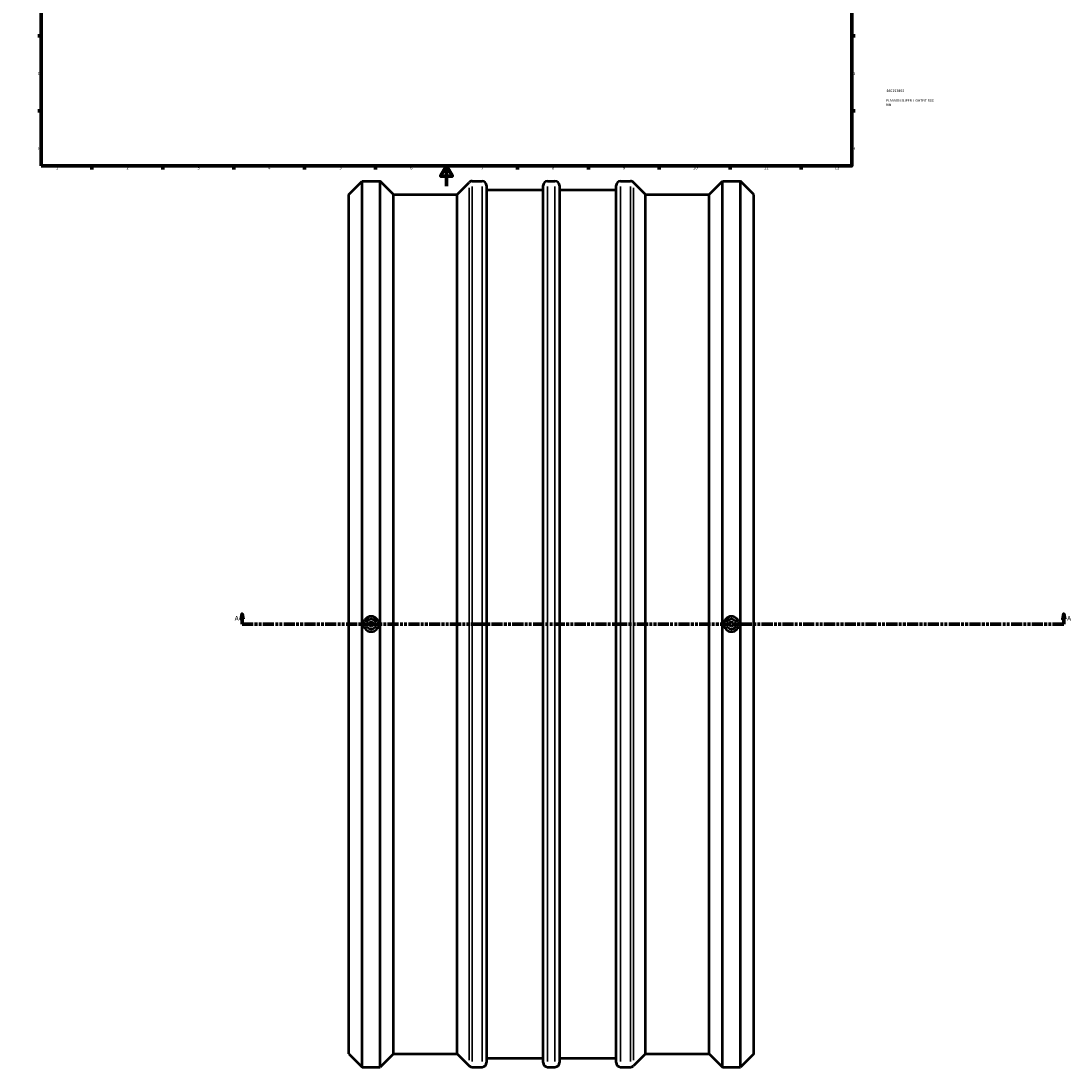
# Model space of a CAD drawing. Header units: millimetres. Extents: x -819 to 1923, y -2121 to 2448.
# Tile 3 of 6: x 0 to 1038, y -871 to 163. Entities that reach past the tile are written whole.
import ezdxf

# ---------------------------------------------------------------- set-up
doc = ezdxf.new("R2010")
doc.units = ezdxf.units.MM
doc.linetypes.add('DOUBLE_DASH_CHAIN', pattern=[1.2403, 0.6614, -0.0827, 0.1654, -0.0827, 0.1654, -0.0827])
for name, color, linetype, lineweight in [('Border (ANSI)', 7, 'Continuous', 70), ('Section Line (ANSI)', 7, 'DOUBLE_DASH_CHAIN', 70), ('Title (ISO)', 7, 'Continuous', 50), ('Visible (ANSI)', 7, 'Continuous', 50), ('Visible Narrow (ANSI)', 7, 'Continuous', 35)]:
    doc.layers.add(name, color=color, linetype=linetype, lineweight=lineweight)
doc.styles.add('Label Text (ANSI)', font='tahoma.ttf')
doc.styles.add('Note Text (ANSI)', font='tahoma.ttf')
doc.styles.add('Note Text (ISO)', font='tahoma.ttf')

# ---------------------------------------------------------------- blocks, each defined once
blk = doc.blocks.new('Borders Default Border')
at = {"layer": 'Border (ANSI)'}
for p, q in [((70.1, 574), (70.1, 577.4)), ((140.2, 574), (140.2, 577.4)), ((210.2, 574), (210.2, 577.4)), ((280.3, 574), (280.3, 577.4)), ((350.4, 574), (350.4, 577.4)), ((490.6, 574), (490.6, 577.4)), ((560.7, 574), (560.7, 577.4)), ((630.8, 574), (630.8, 577.4)), ((700.8, 574), (700.8, 577.4)), ((770.9, 574), (770.9, 577.4)), ((20, 519.7), (16.6, 519.7)), ((821, 519.7), (824.4, 519.7)), ((20, 445.5), (16.6, 445.5)), ((821, 445.5), (824.4, 445.5)), ((20, 371.2), (16.6, 371.2)), ((821, 371.2), (824.4, 371.2)), ((20, 222.7), (16.6, 222.7)), ((821, 222.7), (824.4, 222.7)), ((20, 148.5), (16.6, 148.5)), ((821, 148.5), (824.4, 148.5)), ((20, 74.3), (16.6, 74.3)), ((821, 74.3), (824.4, 74.3)), ((70.1, 20), (70.1, 16.6)), ((140.2, 20), (140.2, 16.6)), ((210.2, 20), (210.2, 16.6)), ((280.3, 20), (280.3, 16.6)), ((350.4, 20), (350.4, 16.6)), ((490.6, 20), (490.6, 16.6)), ((560.7, 20), (560.7, 16.6)), ((630.8, 20), (630.8, 16.6)), ((700.8, 20), (700.8, 16.6)), ((770.9, 20), (770.9, 16.6))]:
    blk.add_line(p, q, dxfattribs=at)
at = {"layer": 'Border (ANSI)', "flags": 128}
for points in [[(420.5, 594), (420.5, 574), (414.7, 584), (426.3, 584), (420.5, 574)], [(20, 20), (20, 574), (821, 574), (821, 20), (20, 20)], [(0, 297), (20, 297), (10, 302.8), (10, 291.2), (20, 297)], [(841, 297), (821, 297), (831, 302.8), (831, 291.2), (821, 297)], [(420.5, 0), (420.5, 20), (414.7, 10), (426.3, 10), (420.5, 20)]]:
    blk.add_lwpolyline(points, dxfattribs=at)
at = {"layer": 'Border (ANSI)', "color": 230, "true_color": 0xff0080, "char_height": 3.05, "attachment_point": 7, "style": 'Note Text (ANSI)'}
for s, insert in [('1', (34.4, 574.4)), ('2', (104.2, 574.4)), ('3', (174.3, 574.3)), ('4', (244.2, 574.4)), ('5', (314.5, 574.3)), ('6', (384.5, 574.3)), ('7', (454.6, 574.4)), ('8', (524.6, 574.3)), ('9', (594.7, 574.3)), ('10', (664, 574.3)), ('11', (734, 574.4)), ('12', (804.1, 574.4)), ('A', (16.8, 555.4)), ('A', (821.6, 555.4)), ('B', (17.1, 481.1)), ('B', (822, 481.1)), ('C', (17, 406.8)), ('C', (821.8, 406.8)), ('D', (17, 332.6)), ('D', (821.8, 332.6)), ('E', (17.2, 258.4)), ('E', (822.1, 258.4)), ('F', (17.3, 184.1)), ('F', (822.1, 184.1)), ('G', (16.8, 109.8)), ('G', (821.7, 109.8)), ('H', (17, 35.6)), ('H', (821.8, 35.6)), ('1', (34.4, 16.6)), ('2', (104.2, 16.6)), ('3', (174.3, 16.5)), ('4', (244.2, 16.6)), ('5', (314.5, 16.5)), ('6', (384.5, 16.5)), ('7', (454.6, 16.6)), ('8', (524.6, 16.5)), ('9', (594.7, 16.5)), ('10', (664, 16.5)), ('11', (734, 16.6)), ('12', (804.1, 16.6))]:
    blk.add_mtext(s, dxfattribs=dict(at, insert=insert))
blk = doc.blocks.new('Title Blocks ISO')
at = {"layer": 'Title (ISO)', "color": 232, "true_color": 0xca0064, "style": 'Note Text (ISO)'}
for tag, p in [('PART_NUMBER_001', (34.2, 73.1)), ('DESCRIPTION_001', (33.8, 63.4)), ('DESCRIPTION_002', (33.8, 59.2))]:
    blk.add_attdef(tag, p, '', height=2.5, dxfattribs=at)
blk = doc.blocks.new('2dTransSection0')
at = {"layer": 'Section Line (ANSI)', "linetype": 'Continuous'}
for p, q in [((218.5, -423), (217.5, -428)), ((218.5, -428), (218.5, -423)), ((219.5, -428), (218.5, -423)), ((1030.4, -423), (1029.4, -428)), ((1030.4, -428), (1030.4, -423)), ((1031.4, -428), (1030.4, -423)), ((217.5, -428), (219.5, -428)), ((218.5, -433), (218.5, -428)), ((218.5, -433), (229.5, -433)), ((1019.4, -433), (1030.4, -433)), ((1029.4, -428), (1031.4, -428)), ((1030.4, -433), (1030.4, -428))]:
    blk.add_line(p, q, dxfattribs=at)
at = {"layer": 'Section Line (ANSI)', "linetype": 'DOUBLE_DASH_CHAIN', "ltscale": 16.557491}
blk.add_line((218.5, -433), (1030.4, -433), dxfattribs=at)
at = {"layer": 'Section Line (ANSI)', "linetype": 'Continuous', "flags": 128}
for points in [[(219.5, -428), (218.5, -423), (217.5, -428), (219.5, -428)], [(1031.4, -428), (1030.4, -423), (1029.4, -428), (1031.4, -428)]]:
    blk.add_lwpolyline(points, dxfattribs=at)
at = {"layer": 'Section Line (ANSI)'}
for points in [[(219.5, -428), (218.5, -423), (217.5, -428), (219.5, -428)], [(1031.4, -428), (1030.4, -423), (1029.4, -428), (1031.4, -428)]]:
    blk.add_solid(points, dxfattribs=at)
at = {"layer": 'Section Line (ANSI)', "char_height": 4.57, "attachment_point": 7, "style": 'Label Text (ANSI)'}
for insert in [(211.2, -429.5), (1033.8, -429.5)]:
    blk.add_mtext('A', dxfattribs=dict(at, insert=insert))

msp = doc.modelspace()

# ---------------------------------------------------------------- linework, layer by layer
at = {"layer": 'Visible (ANSI)'}
for p, q in [((324.031, -8.111), (337.171, 5.029)), ((337.171, -870.971), (337.171, 5.029)), ((337.171, 5.029), (354.891, 5.029)), ((354.891, -870.971), (354.891, 5.029)), ((368.031, -8.111), (354.891, 5.029)), ((430.891, -8.111), (442.748, 3.746)), ((445.845, 5.029), (455.651, 5.029)), ((460.031, 0.649), (460.031, -866.591)), ((516.031, -866.591), (516.031, 0.649)), ((520.411, 5.029), (527.651, 5.029)), ((532.031, 0.649), (532.031, -866.591)), ((588.031, -866.591), (588.031, 0.649)), ((592.411, 5.029), (602.217, 5.029)), ((617.171, -8.111), (605.314, 3.746)), ((680.031, -8.111), (693.171, 5.029)), ((693.171, -870.971), (693.171, 5.029)), ((693.171, 5.029), (710.891, 5.029)), ((710.891, -870.971), (710.891, 5.029)), ((724.031, -8.111), (710.891, 5.029)), ((324.031, -857.831), (324.031, -8.111)), ((368.031, -857.831), (368.031, -8.111)), ((368.031, -8.111), (430.891, -8.111)), ((430.891, -857.831), (430.891, -8.111)), ((460.031, -3.731), (516.031, -3.731)), ((532.031, -3.731), (588.031, -3.731)), ((617.171, -857.831), (617.171, -8.111)), ((617.171, -8.111), (680.031, -8.111)), ((680.031, -857.831), (680.031, -8.111)), ((724.031, -857.831), (724.031, -8.111)), ((324.031, -857.831), (337.171, -870.971)), ((368.031, -857.831), (354.891, -870.971)), ((368.031, -857.831), (430.891, -857.831)), ((430.891, -857.831), (442.748, -869.688)), ((617.171, -857.831), (605.314, -869.688)), ((617.171, -857.831), (680.031, -857.831)), ((680.031, -857.831), (693.171, -870.971)), ((724.031, -857.831), (710.891, -870.971)), ((337.171, -870.971), (354.891, -870.971)), ((445.845, -870.971), (455.651, -870.971)), ((460.031, -862.211), (516.031, -862.211)), ((520.411, -870.971), (527.651, -870.971)), ((532.031, -862.211), (588.031, -862.211)), ((592.411, -870.971), (602.217, -870.971)), ((693.171, -870.971), (710.891, -870.971))]:
    msp.add_line(p, q, dxfattribs=at)
for centre, radius in [((346.031, -432.971), 5), ((346.031, -432.971), 2), ((702.031, -432.971), 5), ((702.031, -432.971), 2)]:
    msp.add_circle(centre, radius, dxfattribs=at)
for centre, radius, start, end in [((445.845, 0.649), 4.38, 90, 135), ((455.651, 0.649), 4.38, 0, 90), ((520.411, 0.649), 4.38, 90, 180), ((527.651, 0.649), 4.38, 0, 90), ((592.411, 0.649), 4.38, 90, 180), ((602.217, 0.649), 4.38, 45, 90), ((346.031, -432.971), 7.5, 0, 180), ((346.031, -432.971), 7.5, 180, 0), ((702.031, -432.971), 7.5, 0, 180), ((702.031, -432.971), 7.5, 180, 0), ((445.845, -866.591), 4.38, 225, 270), ((455.651, -866.591), 4.38, 270, 0), ((520.411, -866.591), 4.38, 180, 270), ((527.651, -866.591), 4.38, 270, 0), ((592.411, -866.591), 4.38, 180, 270), ((602.217, -866.591), 4.38, 270, 315)]:
    msp.add_arc(centre, radius, start, end, dxfattribs=at)
at = {"layer": 'Visible Narrow (ANSI)'}
for p, q in [((442.748, -864.312), (442.748, -1.631)), ((445.845, -0.364), (445.845, -865.579)), ((455.651, -865.579), (455.651, -0.364)), ((520.411, -0.364), (520.411, -865.579)), ((527.651, -865.579), (527.651, -0.364)), ((592.411, -0.364), (592.411, -865.579)), ((602.217, -865.579), (602.217, -0.364)), ((605.314, -1.631), (605.314, -864.312))]:
    msp.add_line(p, q, dxfattribs=at)

# ---------------------------------------------------------------- block references
msp.add_blockref('Borders Default Border', (0, 0))
msp.add_blockref('Title Blocks ISO', (821, 20)).add_auto_attribs({'PART_NUMBER_001': '4601S3800', 'DESCRIPTION_001': 'PLASSON SUPER LIGHTFIT 800', 'DESCRIPTION_002': 'MM'})
at = {"layer": 'Section Line (ANSI)'}
msp.add_blockref('2dTransSection0', (0, 0), dxfattribs=at)

doc.saveas('drawing.dxf')
